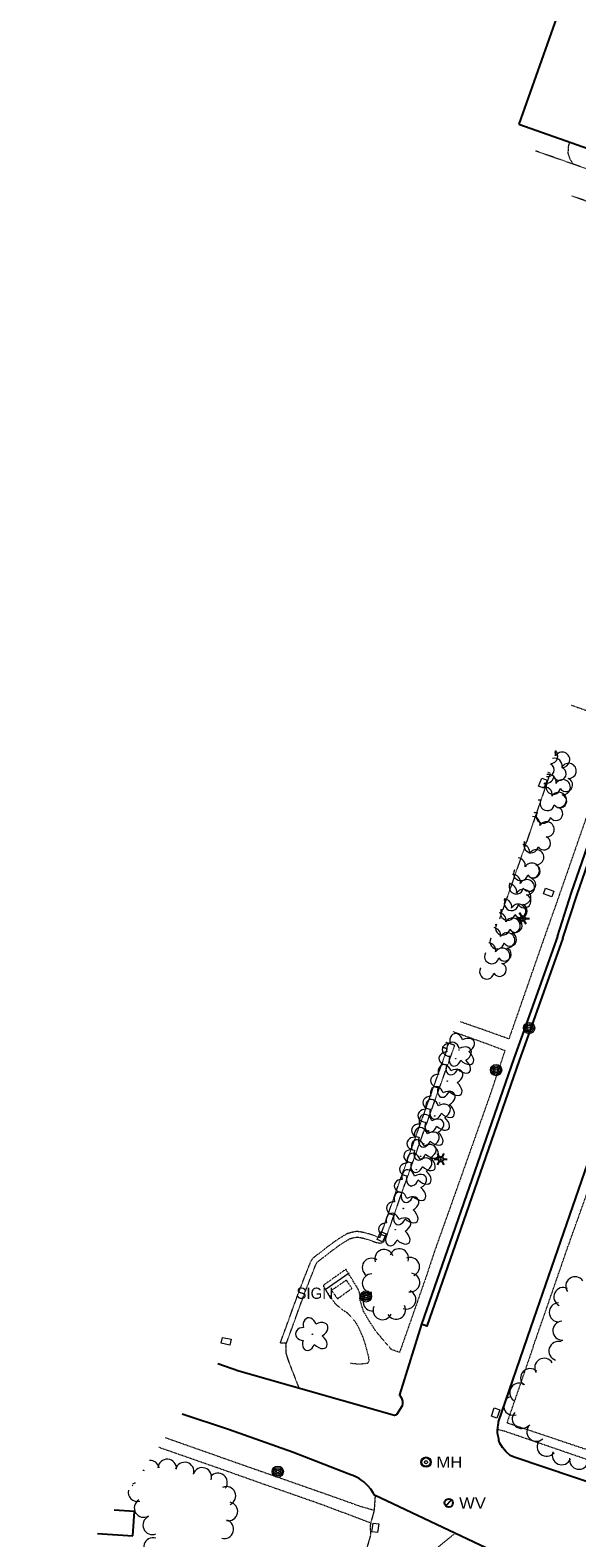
# Model space of a CAD drawing. Extents: x 386588 to 390135, y 96998 to 113606.
# Tile 15 of 93: x 387069 to 387303, y 98474 to 99119. Entities that reach past the tile are written whole.
import ezdxf
from ezdxf.enums import TextEntityAlignment as Align

# ---------------------------------------------------------------- set-up
doc = ezdxf.new("R2010")
doc.units = 0
doc.header["$MEASUREMENT"] = 0
doc.linetypes.add('Wisdot3', pattern=[0.1875, 0.125, -0.0625])
doc.linetypes.add('Wisdot5', pattern=[0.1, 0.05, -0.05])
for name, color, linetype, lineweight in [('E_BLD', 241, 'Continuous', 25), ('E_DRN', 40, 'Continuous', 15), ('E_DWY', 2, 'Wisdot3', 15), ('E_LAND_Vegetation', 3, 'Continuous', 15), ('E_LTG', 21, 'Continuous', 25), ('E_MISCPROP', 30, 'Continuous', 15), ('E_PATH_Sidewalk', 2, 'Wisdot5', 15), ('E_RDWY', 21, 'Continuous', 25), ('E_SGN', 21, 'Continuous', 15), ('E_UTL_MH', 30, 'Continuous', 15), ('E_UTL_W', 5, 'Continuous', 25)]:
    doc.layers.add(name, color=color, linetype=linetype, lineweight=lineweight)
doc.styles.add('Style-dot_font5', font='dot_font5.shx')

# ---------------------------------------------------------------- blocks, each defined once
blk = doc.blocks.new('LPOL')
at = {"layer": 'E_LTG'}
for p, q in [((-4, 0), (-1.5, 0)), ((-0.75, 1.3), (-2, 3.46)), ((0.75, 1.3), (2, 3.46)), ((1.5, 0), (4, 0)), ((-2, -3.46), (-0.75, -1.3)), ((2, -3.46), (0.75, -1.3))]:
    blk.add_line(p, q, dxfattribs=at)
for radius in [1.5, 1.5, 1.5, 0.125]:
    blk.add_circle((0, 0), radius, dxfattribs=at)
blk = doc.blocks.new('MH')
at = {"layer": 'E_UTL_MH'}
for radius in [5, 4, 1.5]:
    blk.add_circle((0, 0), radius, dxfattribs=at)
at = {"layer": 'E_UTL_MH', "style": 'Style-dot_font5', "width": 1.111111}
blk.add_text('MH', height=10.8, dxfattribs=at).set_placement((10, 0), align=Align.MIDDLE_LEFT)
blk = doc.blocks.new('POLE')
at = {"layer": 'E_MISCPROP'}
for radius in [4.46, 3.35, 2.23, 1.12]:
    blk.add_circle((0, 0), radius, dxfattribs=at)
blk = doc.blocks.new('SIGN')
at = {"layer": 'E_SGN', "lineweight": 13, "style": 'Style-dot_font5'}
blk.add_text('SIGN', height=12, dxfattribs=at).set_placement((0, 0), align=Align.MIDDLE_CENTER)
blk = doc.blocks.new('DTRE')
at = {"layer": 'E_LAND_Vegetation'}
blk.add_circle((-0.18, 0), 0.183, dxfattribs=at)
for centre, major_axis, ratio in [((-1.87, 5.32), (1.36, -4.98), 0.782863), ((-5.87, 0.15), (4.93, -0.12), 0.832022), ((4.06, 2.74), (-5.27, -2.93), 0.691916), ((-2.49, -5.24), (1.8, 4.86), 0.716896), ((3.54, -3.71), (-5.01, 4.58), 0.560249)]:
    blk.add_ellipse(centre, major_axis=major_axis, ratio=ratio, start_param=1.570796, end_param=4.712389, dxfattribs=at)
blk = doc.blocks.new('WV')
at = {"layer": 'E_UTL_W'}
blk.add_line((-2.8, -2.8), (2.8, 2.8), dxfattribs=at)
blk.add_circle((0, 0), 4, dxfattribs=at)
at = {"layer": 'E_UTL_W', "style": 'Style-dot_font5', "width": 1.111111}
blk.add_text('WV', height=10.8, dxfattribs=at).set_placement((10, 0), align=Align.MIDDLE_LEFT)
blk = doc.blocks.new('INLET')
at = {"layer": 'E_DRN', "flags": 128}
blk.add_lwpolyline([(-7.5, 10), (7.5, 10), (7.5, 0), (-7.5, 0)], close=True, dxfattribs=at)

msp = doc.modelspace()

# ---------------------------------------------------------------- linework, layer by layer
at = {"layer": 'E_BLD'}
for p, q in [((387298.38, 99136.44), (387278.06, 99078.95)), ((387278.06, 99078.95), (387278.06, 99078.95)), ((387278.06, 99078.95), (387312.89, 99066.64)), ((387113.51, 98485.01), (387104.81, 98485.56)), ((387112.85, 98474.61), (387113.51, 98485.01)), ((387097.73, 98475.56), (387112.85, 98474.61))]:
    msp.add_line(p, q, dxfattribs=at)
at = {"layer": 'E_DWY', "flags": 128}
for points in [[(387366.96, 99037.87), (387313.51, 99057.55), (387285.21, 99067.48)], [(387301.43, 99061.79), (387299.98, 99063.85), (387299.14, 99066.52), (387299.35, 99069.69), (387299.89, 99071.24)], [(387363.65, 99026.01), (387300.67, 99048.21)], [(387290.44, 98801.57), (387291.46, 98801.22), (387281.39, 98771.96), (387269.76, 98738.78)], [(387178.3, 98556.3), (387186.28, 98578.31), (387189.59, 98586.79), (387191.3, 98591.09), (387191.84, 98591.79), (387192.26, 98592.19), (387193, 98592.74), (387196.93, 98595.85), (387201.9, 98599.5), (387205.67, 98601.81), (387207.78, 98602.35), (387208.71, 98602.52), (387209.77, 98602.38), (387210.97, 98602.17), (387212.68, 98601.69), (387214.1, 98601.25), (387215.69, 98600.68), (387216.85, 98600.28), (387217.65, 98600.11), (387218.47, 98599.97), (387218.98, 98599.96), (387219.72, 98600.27), (387220.31, 98600.61), (387220.62, 98601.01), (387221.03, 98601.73), (387221.47, 98602.96), (387221.83, 98604.08), (387222.1, 98604.77), (387229.45, 98625.69), (387250.59, 98684.56), (387246.75, 98685.91)], [(387178.58, 98557.08), (387175.95, 98557.16), (387183.94, 98579.2), (387187.26, 98587.7), (387189.1, 98592.33), (387189.98, 98593.48), (387190.66, 98594.11), (387191.47, 98594.72), (387195.41, 98597.84), (387200.5, 98601.58), (387204.69, 98604.14), (387207.24, 98604.79), (387208.65, 98605.06), (387210.16, 98604.85), (387211.52, 98604.61), (387213.39, 98604.08), (387214.9, 98603.62), (387216.52, 98603.03), (387217.51, 98602.69), (387218.12, 98602.57), (387218.7, 98602.47), (387218.5, 98602.47), (387218.61, 98602.51), (387218.64, 98602.53), (387218.54, 98602.4), (387218.75, 98602.77), (387219.1, 98603.76), (387219.48, 98604.93), (387219.76, 98605.65), (387227.1, 98626.52), (387247.39, 98683.04), (387245.25, 98683.79)], [(387178.3, 98556.3), (387178.32, 98552.86), (387179.34, 98549.59), (387183.91, 98537.83)], [(387216.52, 98491.88), (387216.1, 98485.66), (387215.81, 98484.37), (387215.34, 98482.69), (387215.01, 98481.49), (387214.72, 98480.46), (387214.54, 98479.72), (387214.4, 98478.67), (387214.38, 98477.59), (387214.5, 98476.68), (387214.61, 98475.73), (387214.36, 98474.26), (387213.84, 98472.38), (387213.11, 98469.98), (387212.41, 98468.02), (387211.53, 98465.6), (387210.66, 98463.26), (387209.79, 98461.4), (387209, 98460.08), (387208.4, 98459.38), (387207.17, 98458.24), (387206.16, 98457.53), (387204.45, 98456.68), (387203.49, 98456.35), (387202.7, 98456.15), (387200.61, 98456.18), (387193.48, 98458.12), (387177.12, 98463.32), (387159.82, 98468.69), (387154.86, 98452.82), (387142.54, 98412.1), (387138.67, 98399.46), (387128.18, 98366.91), (387125.02, 98356.02), (387125.01, 98356), (387124.1, 98354.93), (387122.42, 98353.89), (387120.91, 98352.84), (387119.57, 98352.21), (387118.37, 98351.75), (387117.33, 98351.48), (387116.5, 98351.41), (387115.3, 98351.51), (387068.89, 98362.16)], [(387250.77, 98475.65), (387245.29, 98471.32), (387244.1, 98470.32), (387243.06, 98469.2), (387241.53, 98466.99), (387240.53, 98465.41), (387239.52, 98463.56), (387238.51, 98461.6), (387237.69, 98459.63), (387236.94, 98457.55), (387236.37, 98456.1), (387235.81, 98454.42), (387229.54, 98437.08), (387222.29, 98416.1), (387221.57, 98412.82), (387221.48, 98410.78), (387221.67, 98409.17), (387222.01, 98408.05), (387222.52, 98407.47), (387223.05, 98407.06), (387223.92, 98406.7), (387224.53, 98406.5), (387225.33, 98406.19), (387236.17, 98403.19), (387236.77, 98402.94), (387245.04, 98399.94)]]:
    msp.add_lwpolyline(points, dxfattribs=at)
at = {"layer": 'E_LAND_Vegetation'}
for centre, radius, start, end in [((387291.42, 98808.47), 3.27, 274.8794, 46.99989), ((387293.3, 98804.28), 3.27, 349.42036, 104.58664), ((387290.51, 98809.07), 3.27, 349.42036, 24.25394), ((387296.56, 98806.85), 3.27, 267.07118, 150.04445), ((387290.26, 98802.5), 2.87, 260.56569, 61.31361), ((387290.75, 98797.3), 3.27, 349.42036, 101.98193), ((387295.4, 98800.89), 2.87, 211.77641, 69.70902), ((387299.34, 98802.07), 3.27, 267.07118, 150.04445), ((387289.07, 98791.88), 3.27, 349.42036, 105.80472), ((387289.56, 98799.7), 3.05, 255.16899, 280.16424), ((387289.94, 98799.91), 3.06, 249.64119, 350.07931), ((387292.72, 98795.12), 3.06, 149.06827, 350.07931), ((387296.8, 98795.09), 3.27, 267.07118, 150.04445), ((387298.18, 98796.11), 2.87, 211.77641, 69.70902), ((387287.01, 98792.72), 3.05, 257.53613, 280.16424), ((387290.18, 98788.14), 3.06, 149.06827, 350.07931), ((387295.12, 98789.67), 3.27, 267.07118, 150.04445), ((387295.64, 98789.13), 2.87, 211.77641, 69.70902), ((387283.85, 98779.27), 3.27, 349.42036, 89.61901), ((387285.33, 98787.3), 3.05, 254.08858, 280.16424), ((387288.5, 98782.72), 3.06, 149.06827, 350.07931), ((387293.96, 98783.71), 2.87, 211.77641, 69.70902), ((387289.89, 98777.06), 3.27, 267.07118, 150.04445), ((387279.4, 98767.33), 3.27, 349.42036, 84.12752), ((387280.11, 98774.69), 3.05, 269.85257, 280.16424), ((387283.27, 98770.11), 3.06, 149.06827, 350.07931), ((387285.45, 98765.12), 3.27, 267.07118, 150.04445), ((387288.73, 98771.1), 2.87, 211.77641, 69.70902), ((387277.49, 98761.58), 3.27, 349.42036, 85.50539), ((387283.54, 98759.37), 3.27, 267.07118, 150.04445), ((387284.28, 98759.15), 2.87, 211.77641, 69.70902), ((387275.44, 98754.51), 3.27, 349.42036, 92.35417), ((387278.83, 98758.17), 3.06, 149.06827, 350.07931), ((387275.66, 98762.75), 3.05, 275.95055, 280.16424), ((387281.49, 98752.29), 3.27, 267.07118, 150.04445), ((387282.38, 98753.4), 2.87, 211.77641, 69.70902), ((387276.92, 98752.42), 3.06, 149.06827, 350.07931), ((387273.84, 98750.35), 3.27, 349.42036, 89.47045), ((387273.76, 98757), 3.05, 274.37969, 280.16424), ((387279.89, 98748.13), 3.27, 267.07118, 150.04445), ((387280.33, 98746.33), 2.87, 211.77641, 69.70902), ((387270.11, 98745.77), 3.05, 270.01203, 280.16424), ((387273.27, 98741.19), 3.06, 149.06827, 350.07931), ((387271.71, 98749.93), 3.05, 266.96783, 280.16424), ((387271.69, 98743.99), 3.27, 349.42036, 90.23434), ((387274.87, 98745.35), 3.06, 149.06827, 350.07931), ((387277.74, 98741.78), 3.27, 267.07118, 150.04445), ((387278.73, 98742.17), 2.87, 211.77641, 69.70902), ((387267.95, 98739.41), 3.05, 269.19519, 280.16424), ((387271.12, 98734.83), 3.06, 149.06827, 350.07931), ((387269.29, 98738.09), 3.27, 349.42036, 83.98644), ((387275.34, 98735.88), 3.27, 267.07118, 150.04445), ((387276.58, 98735.82), 2.87, 211.77641, 69.70902), ((387268.72, 98728.94), 3.06, 149.06827, 350.07931), ((387265.55, 98733.52), 3.05, 276.11302, 280.16424), ((387266.99, 98731.74), 3.27, 349.42036, 82.16269), ((387273.04, 98729.53), 3.27, 267.07118, 150.04445), ((387274.18, 98729.92), 2.87, 211.77641, 69.70902), ((387266.42, 98722.58), 3.06, 149.06827, 350.07931), ((387263.25, 98727.16), 3.05, 278.24181, 280.16424), ((387264.89, 98725.17), 3.27, 349.42036, 84.98693), ((387270.93, 98722.96), 3.27, 267.07118, 150.04445), ((387271.87, 98723.56), 2.87, 211.77641, 69.70902), ((387264.31, 98716.01), 3.06, 149.06827, 350.07931), ((387261.15, 98720.59), 3.05, 274.96741, 280.16424), ((387269.77, 98717), 2.87, 211.77641, 69.70902), ((387220.35, 98593.17), 4.02, 18.50665, 198.49133), ((387226.79, 98593.52), 4.02, 341.01258, 160.99726), ((387231.51, 98589.8), 4.02, 293.05926, 113.04393), ((387215.02, 98589.46), 4.02, 55.60791, 235.59258), ((387215.06, 98582.73), 4.02, 90.23781, 270.22249), ((387231.61, 98583.07), 4.02, 261.41769, 81.40236), ((387297.04, 98576.88), 4.06, 63.50268, 243.48736), ((387302.13, 98581.47), 4.06, 34.68623, 214.67091), ((387215.4, 98574.89), 4.02, 95.30369, 275.28837), ((387229.98, 98575.7), 4.02, 248.53202, 68.5167), ((387295.1, 98570.28), 4.06, 91.22726, 271.21194), ((387219.68, 98571.13), 4.02, 156.38697, 336.37165), ((387225.49, 98571.32), 4.02, 208.5278, 28.51247), ((387296.62, 98562.44), 4.06, 93.11124, 273.09592), ((387294.94, 98553.75), 4.06, 72.30692, 252.29159), ((387288.86, 98546.57), 4.06, 31.11687, 211.10155), ((387282.81, 98542.15), 4.06, 46.31024, 226.29492), ((387278.17, 98535.93), 4.06, 55.35419, 235.33887), ((387275.58, 98530.28), 4.06, 108.15809, 288.14277), ((387279.26, 98524.63), 4.06, 138.07276, 318.05743), ((387285.48, 98519.15), 4.06, 133.15992, 313.1446), ((387289.94, 98512.76), 4.06, 140.69174, 320.67642), ((387296.36, 98509.1), 4.06, 157.97071, 337.95539), ((387120.21, 98502.88), 4, 12.18876, 94.3823), ((387127.52, 98503.42), 4, 356.0787, 176.06338), ((387134.98, 98502.1), 4, 344.81388, 164.79856), ((387142.5, 98499.81), 4, 341.22961, 161.21429), ((387303.75, 98507.17), 4.06, 169.83714, 349.82182), ((387114.85, 98493.33), 4, 103.58285, 122.26881), ((387115.31, 98499.22), 4, 51.9618, 64.38864), ((387149.28, 98497.46), 4, 321.46266, 141.44734), ((387114.85, 98493.33), 4, 167.09808, 283.56753), ((387115.31, 98499.22), 4, 224.97825, 231.94648), ((387152.87, 98491.68), 4, 293.89514, 113.87982), ((387117.45, 98486.56), 4, 121.26381, 301.24849), ((387153.7, 98485.07), 4, 258.90891, 78.89359), ((387121.13, 98479.16), 4, 113.68477, 293.66944), ((387151.99, 98477.47), 4, 253.53727, 73.52195), ((387121.49, 98469.83), 4, 73.27011, 253.25479)]:
    msp.add_arc(centre, radius, start, end, dxfattribs=at)
at = {"layer": 'E_PATH_Sidewalk', "flags": 128}
for points in [[(387300.36, 98830.29), (387321.28, 98822.92), (387314.81, 98804.91), (387294.27, 98745.93), (387289.7, 98733.05), (387274.4, 98689.19)], [(387249.98, 98690.46), (387255.89, 98688.35), (387265.73, 98684.81), (387272.09, 98682.4), (387266.09, 98664.48), (387256.47, 98637.25), (387248.19, 98613.99), (387241.92, 98596.42), (387238.57, 98586.22), (387231.79, 98566.83), (387228.7, 98558.05), (387226.96, 98553.14), (387223.43, 98554.41), (387220.9, 98557.39), (387216.9, 98562.13), (387213.59, 98567.21), (387211.55, 98570.78), (387210.46, 98574.23), (387210.01, 98575.92), (387209.95, 98577.71), (387209.82, 98578.88), (387209.35, 98580), (387208.67, 98581.17), (387207.36, 98583.24), (387206.53, 98584.74), (387205.56, 98586.11), (387204.22, 98588.38), (387204.05, 98588.73), (387194.6, 98582.03), (387194.43, 98581.73), (387194.42, 98581.33), (387196.4, 98578.28), (387199.24, 98574.28), (387200.72, 98572.91), (387202.36, 98571.52), (387204.49, 98570.16), (387205.96, 98568.62), (387207.2, 98567.25), (387208.42, 98565.61), (387209.67, 98563.34), (387210.48, 98561.42), (387211.11, 98560), (387211.79, 98557.97), (387212.42, 98556.05), (387212.98, 98553.92), (387213.32, 98552.53), (387213.52, 98551.66), (387213.78, 98550.5), (387213.88, 98549.72), (387213.91, 98549.58), (387213.23, 98548.42), (387211.9, 98548.22), (387210.13, 98548.13), (387208.23, 98548.18), (387206.79, 98548.32), (387206.05, 98548.39)], [(387274.4, 98689.19), (387273.73, 98687.34), (387262.65, 98691.32), (387252.95, 98694.66)], [(387284.31, 98556), (387289.44, 98570.66), (387298.84, 98597.83), (387309.93, 98628.91), (387320.23, 98658.53)], [(387206.58, 98580.53), (387204.24, 98584.09), (387197.86, 98579.67), (387200.42, 98576.1)], [(387200.42, 98576.1), (387206.59, 98580.54)], [(387284.31, 98556), (387273.73, 98525.31), (387272.93, 98523.06), (387320.05, 98507.23)], [(387126.83, 98516.64), (387158.85, 98505.35), (387196.83, 98492.05), (387210.32, 98487.23), (387216.09, 98485.6)], [(387318.67, 98503.3), (387271.95, 98519.38), (387268.92, 98520.09)], [(387214.63, 98480.08), (387208.67, 98482.36), (387192.34, 98488.45), (387168.35, 98496.85), (387152.22, 98502.59), (387123.89, 98512.49)]]:
    msp.add_lwpolyline(points, dxfattribs=at)
at = {"layer": 'E_RDWY', "flags": 128}
for points in [[(387294.51, 98731.22), (387300.59, 98749.97), (387312.11, 98783.22), (387319.62, 98803.97)], [(387296.89, 98730.44), (387302.97, 98749.18), (387314.47, 98782.39), (387321.97, 98803.11), (387319.62, 98803.97)], [(387294.51, 98731.22), (387278.96, 98687.62), (387275.85, 98678.93), (387249.58, 98603.31), (387236.33, 98565.23)], [(387296.89, 98730.44), (387281.32, 98686.81), (387278.21, 98678.1), (387251.94, 98602.49), (387238.69, 98564.4), (387236.33, 98565.23)], [(387384.74, 98472.39), (387344.34, 98485.46), (387314.53, 98495.24), (387275.96, 98508.29), (387274.28, 98509.07), (387272.53, 98510.57), (387271, 98512.41), (387269.95, 98514.33), (387269.53, 98515.42), (387269.4, 98516.1), (387269.01, 98517.8), (387268.92, 98518.82), (387268.88, 98519.7), (387269.01, 98520.98), (387269.16, 98522.07), (387269.25, 98522.82), (387269.34, 98523.35), (387283.09, 98563.62), (387311.34, 98645.23), (387321.24, 98673.11), (387323.66, 98680.36)], [(387236.42, 98565.19), (387226.99, 98535.04), (387227.64, 98533.87), (387228.01, 98533.11), (387228.26, 98532.25), (387228.23, 98531.25), (387228.07, 98530.23), (387225.63, 98526.38), (387224.86, 98526.16), (387158.17, 98545.17), (387149.25, 98548.28)], [(387266.65, 98468.12), (387216.2, 98492.03), (387215.63, 98493.06), (387214.67, 98494.52), (387213.49, 98495.93), (387212.45, 98497.08), (387211.75, 98497.69), (387210.89, 98498.37), (387209.73, 98499.1), (387207.63, 98500.13), (387205.05, 98501.2), (387181.12, 98510.42), (387153.76, 98520.14), (387133.99, 98526.75)]]:
    msp.add_lwpolyline(points, dxfattribs=at)
at = {"layer": 'E_SGN'}
msp.add_line((387205.47, 98587.03), (387195.1, 98579.95), dxfattribs=at)

# ---------------------------------------------------------------- block references
at = {"layer": 'E_DRN', "xscale": 0.25, "yscale": 0.25, "zscale": 0.25}
for p, rotation in [((387289.46, 98796.36, 1605.59), 67.59733183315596), ((387290.41, 98748.85, 1604.8), 340.0518680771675), ((387220.46, 98602.2, 1605.82), 65.64912474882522), ((387152.52, 98556.73, 1603.65), 346.8702171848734), ((387269.24, 98526.76, 1604.08), 71.0872722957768), ((387215.37, 98478.2, 1603.98), 262.3316579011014)]:
    msp.add_blockref('INLET', p, dxfattribs=dict(at, rotation=rotation))
at = {"layer": 'E_LAND_Vegetation', "xscale": 0.6769248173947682, "yscale": 0.6769248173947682, "zscale": 0.6769248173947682}
for p in [(387251.15, 98678.89), (387252.52, 98682.59), (387247.53, 98669.3), (387244.23, 98659.91), (387242.17, 98654.38), (387239.38, 98648.01), (387237.44, 98642.41), (387236.08, 98637.1), (387234.27, 98631.37), (387232.01, 98624.32), (387228.68, 98614.76), (387225.27, 98605.69), (387189.79, 98560.9)]:
    msp.add_blockref('DTRE', p, dxfattribs=at)
at = {"layer": 'E_LTG', "xscale": 0.692840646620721, "yscale": 0.692840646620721, "zscale": 0.692840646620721}
for p in [(387279.76, 98738.87), (387244.62, 98635.86)]:
    msp.add_blockref('LPOL', p, dxfattribs=at)
at = {"layer": 'E_MISCPROP', "xscale": 0.5377037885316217, "yscale": 0.5377037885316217, "zscale": 0.5377037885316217}
for p in [(387282.4, 98691.98), (387268.31, 98673.98), (387212.61, 98577.1), (387174.88, 98502.11)]:
    msp.add_blockref('POLE', p, dxfattribs=at)
at = {"layer": 'E_SGN', "xscale": 0.3999999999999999, "yscale": 0.3999999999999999, "zscale": 0.3999999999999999}
msp.add_blockref('SIGN', (387190.69, 98578.47), dxfattribs=at)
at = {"layer": 'E_UTL_MH', "xscale": 0.4444444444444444, "yscale": 0.4444444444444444, "zscale": 0.4444444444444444}
msp.add_blockref('MH', (387238.3, 98506.17), dxfattribs=at)
at = {"layer": 'E_UTL_W', "xscale": 0.4444444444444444, "yscale": 0.4444444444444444, "zscale": 0.4444444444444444}
msp.add_blockref('WV', (387248.02, 98488.71), dxfattribs=at)

doc.saveas('drawing.dxf')
